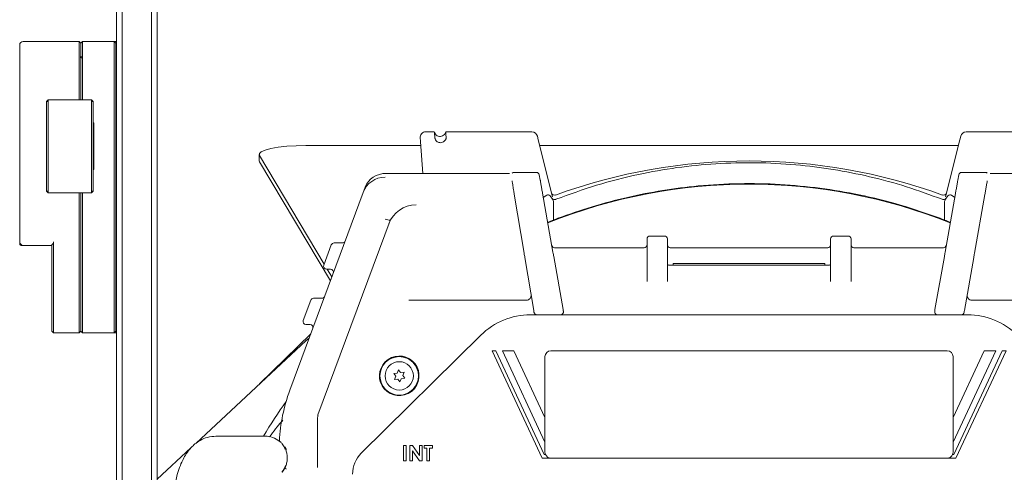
# Model space of a CAD drawing. Header units: millimetres. Extents: x 63 to 559, y 25 to 389.
# Tile 70 of 88: x 488 to 530, y 196 to 215. Entities that reach past the tile are written whole.
import ezdxf

# ---------------------------------------------------------------- set-up
doc = ezdxf.new("R2010")
doc.units = ezdxf.units.MM

msp = doc.modelspace()

# ---------------------------------------------------------------- linework, layer by layer
at = {"color": 7, "linetype": 'Continuous', "lineweight": 15}
for p, q in [((492.256, 191.202), (492.256, 222.685)), ((492.506, 222.685), (492.506, 191.202)), ((493.756, 184.452), (493.756, 222.685)), ((494.006, 222.685), (494.006, 187.044)), ((488.106, 213.577), (488.106, 214.177)), ((488.256, 214.327), (490.656, 214.327)), ((490.656, 213.577), (490.656, 214.327)), ((490.731, 214.252), (490.656, 214.327)), ((490.806, 214.327), (490.731, 214.252)), ((490.731, 214.252), (490.731, 213.577)), ((490.806, 214.327), (490.806, 213.577)), ((492.156, 214.327), (490.806, 214.327)), ((492.156, 213.577), (492.156, 214.327)), ((492.156, 214.327), (492.231, 214.252)), ((492.256, 214.327), (492.156, 214.327)), ((492.231, 214.252), (492.231, 213.577)), ((490.764, 213.664), (490.701, 213.66)), ((488.106, 205.727), (488.106, 213.577)), ((490.656, 211.827), (490.656, 213.577)), ((490.734, 213.591), (490.712, 213.637)), ((490.751, 213.637), (490.731, 213.597)), ((490.731, 213.577), (490.731, 211.827)), ((490.806, 213.577), (490.806, 211.827)), ((492.156, 202.577), (492.156, 213.577)), ((492.231, 213.577), (492.231, 202.577)), ((489.256, 211.752), (489.331, 211.827)), ((489.256, 207.902), (489.256, 211.752)), ((489.256, 211.752), (489.331, 211.752)), ((489.331, 211.827), (489.331, 211.752)), ((489.331, 211.827), (491.181, 211.827)), ((489.331, 211.752), (489.331, 207.902)), ((491.181, 211.827), (491.256, 211.752)), ((491.181, 211.752), (491.181, 211.827)), ((491.181, 211.752), (491.256, 211.752)), ((491.181, 207.902), (491.181, 211.752)), ((491.256, 211.752), (491.256, 207.902)), ((491.281, 210.827), (491.256, 210.827)), ((491.256, 210.809), (491.281, 210.809)), ((491.281, 208.827), (491.281, 210.827)), ((505.886, 210.452), (505.527, 210.452)), ((505.886, 210.452), (505.886, 210.452)), ((505.886, 210.452), (505.886, 210.452)), ((510.061, 210.452), (506.375, 210.452)), ((506.375, 210.452), (506.375, 210.452)), ((506.375, 210.452), (506.375, 210.452)), ((510.304, 210.263), (510.344, 210.104)), ((528.419, 210.104), (528.459, 210.263)), ((532.388, 210.452), (528.701, 210.452)), ((500.374, 209.861), (505.304, 209.861)), ((505.287, 210.064), (505.278, 210.182)), ((505.291, 210.018), (505.4, 208.665)), ((510.345, 210.099), (510.344, 210.104)), ((510.956, 207.664), (510.345, 210.099)), ((510.405, 209.861), (528.358, 209.861)), ((528.417, 210.099), (527.807, 207.664)), ((528.419, 210.104), (528.417, 210.099)), ((498.374, 209.477), (498.374, 209.207)), ((501.162, 204.775), (498.387, 209.433)), ((498.387, 209.163), (498.374, 209.207)), ((501.429, 204.057), (498.387, 209.163)), ((491.281, 208.827), (491.256, 208.827)), ((509.021, 208.665), (503.833, 208.665)), ((503.833, 208.665), (503.833, 208.665)), ((509.021, 208.665), (509.021, 208.665)), ((510.265, 208.708), (509.305, 208.708)), ((510.388, 208.604), (510.428, 208.379)), ((528.334, 208.378), (528.374, 208.604)), ((529.513, 208.708), (528.497, 208.708)), ((534.929, 208.665), (529.799, 208.665)), ((529.799, 208.665), (529.799, 208.665)), ((509.22, 208.336), (509.219, 208.344)), ((509.285, 207.948), (509.232, 208.264)), ((510.441, 208.306), (510.497, 207.99)), ((528.261, 207.963), (528.32, 208.295)), ((529.581, 208.252), (529.523, 207.92)), ((529.597, 208.342), (529.596, 208.334)), ((489.256, 207.902), (489.331, 207.902)), ((489.256, 207.902), (489.331, 207.827)), ((489.331, 207.902), (489.331, 207.827)), ((491.181, 207.827), (489.331, 207.827)), ((490.656, 202.577), (490.656, 207.827)), ((490.731, 207.827), (490.731, 202.577)), ((490.806, 207.827), (490.806, 202.577)), ((491.181, 207.902), (491.256, 207.902)), ((491.181, 207.827), (491.256, 207.902)), ((491.181, 207.827), (491.181, 207.902)), ((499.689, 199.361), (502.835, 207.851)), ((502.835, 207.851), (502.916, 208.069)), ((509.737, 205.237), (509.314, 207.771)), ((510.528, 207.813), (510.974, 205.28)), ((514.656, 207.743), (514.656, 207.717)), ((524.106, 207.717), (524.106, 207.743)), ((527.788, 205.28), (528.232, 207.796)), ((529.493, 207.753), (529.05, 205.236)), ((510.704, 207.725), (510.56, 207.628)), ((510.995, 207.464), (510.995, 206.664)), ((527.768, 207.464), (527.768, 206.664)), ((528.202, 207.628), (528.058, 207.725)), ((503.986, 206.641), (500.897, 198.304)), ((503.773, 206.705), (503.952, 206.655)), ((511.188, 206.738), (510.995, 206.664)), ((527.768, 206.664), (527.574, 206.738)), ((488.106, 205.652), (488.106, 205.727)), ((489.556, 205.727), (489.556, 202.577)), ((501.585, 205.681), (501.944, 205.681)), ((515.006, 205.819), (515.006, 205.852)), ((515.006, 205.227), (515.006, 205.819)), ((515.131, 205.977), (515.756, 205.977)), ((515.881, 205.852), (515.881, 205.819)), ((515.881, 205.819), (515.881, 205.227)), ((522.881, 205.819), (522.881, 205.852)), ((522.881, 205.227), (522.881, 205.819)), ((523.006, 205.977), (523.631, 205.977)), ((523.756, 205.852), (523.756, 205.819)), ((523.756, 205.819), (523.756, 205.227)), ((488.256, 205.577), (488.181, 205.577)), ((489.481, 205.577), (488.256, 205.577)), ((489.481, 202.577), (489.481, 205.598)), ((501.143, 204.725), (501.468, 205.6)), ((511.044, 205.477), (514.881, 205.477)), ((515.006, 205.011), (515.006, 205.227)), ((515.881, 205.227), (515.881, 205.011)), ((516.006, 205.477), (522.756, 205.477)), ((522.881, 205.011), (522.881, 205.227)), ((523.756, 205.227), (523.756, 205.011)), ((523.881, 205.477), (527.718, 205.477)), ((510.148, 202.78), (509.767, 205.06)), ((511.006, 205.103), (511.408, 202.822)), ((515.006, 204.029), (515.006, 205.011)), ((515.881, 205.011), (515.881, 204.029)), ((516.131, 204.727), (516.131, 204.802)), ((516.131, 204.802), (516.169, 204.802)), ((522.594, 204.802), (516.169, 204.802)), ((522.594, 204.802), (522.631, 204.802)), ((522.631, 204.802), (522.631, 204.727)), ((522.881, 204.029), (522.881, 205.011)), ((523.756, 205.011), (523.756, 204.029)), ((527.355, 202.822), (527.757, 205.103)), ((529.018, 205.059), (528.616, 202.779)), ((501.435, 204.556), (501.261, 204.556)), ((501.491, 204.223), (501.292, 204.556)), ((515.931, 204.727), (516.006, 204.727)), ((516.006, 204.727), (522.756, 204.727)), ((522.756, 204.727), (522.831, 204.727)), ((500.264, 202.35), (500.588, 203.225)), ((500.705, 203.306), (501.064, 203.306)), ((504.789, 203.227), (509.837, 203.227)), ((528.934, 203.227), (533.973, 203.227)), ((489.481, 201.902), (489.481, 202.577)), ((489.556, 202.577), (489.556, 201.827)), ((490.656, 201.827), (490.656, 202.577)), ((490.731, 202.577), (490.731, 201.902)), ((490.806, 202.577), (490.806, 201.827)), ((492.156, 201.827), (492.156, 202.577)), ((492.231, 202.577), (492.231, 201.902)), ((510.283, 202.602), (510.006, 202.602)), ((511.298, 202.602), (510.283, 202.602)), ((527.465, 202.602), (511.298, 202.602)), ((528.48, 202.602), (527.465, 202.602)), ((528.756, 202.602), (528.48, 202.602)), ((489.556, 201.827), (489.481, 201.902)), ((489.556, 201.827), (490.656, 201.827)), ((490.731, 201.902), (490.656, 201.827)), ((490.806, 201.827), (490.731, 201.902)), ((492.156, 201.827), (490.806, 201.827)), ((492.156, 201.827), (492.231, 201.902)), ((492.256, 201.827), (492.156, 201.827)), ((500.555, 202.181), (500.381, 202.181)), ((495.654, 197.078), (500.389, 201.496)), ((500.586, 201.781), (498.39, 199.631)), ((500.389, 201.496), (500.517, 201.595)), ((507.882, 201.721), (502.753, 196.654)), ((510.506, 196.452), (508.361, 201.052)), ((508.527, 201.052), (508.361, 201.052)), ((510.602, 196.602), (508.527, 201.052)), ((508.803, 201.052), (509.299, 201.052)), ((510.631, 197.131), (508.803, 201.052)), ((509.299, 201.052), (510.631, 198.196)), ((527.881, 201.052), (510.881, 201.052)), ((529.463, 201.052), (528.131, 198.196)), ((528.131, 197.131), (529.96, 201.052)), ((528.161, 196.602), (530.236, 201.052)), ((528.256, 196.452), (530.401, 201.052)), ((529.96, 201.052), (529.463, 201.052)), ((530.236, 201.052), (530.401, 201.052)), ((510.631, 200.802), (510.631, 198.196)), ((528.131, 198.196), (528.131, 200.802)), ((504.353, 200.236), (504.293, 200.098)), ((504.442, 200.115), (504.353, 200.236)), ((504.591, 200.131), (504.442, 200.115)), ((504.53, 199.994), (504.591, 200.131)), ((504.293, 200.098), (504.143, 200.082)), ((504.143, 200.082), (504.232, 199.961)), ((504.232, 199.961), (504.172, 199.824)), ((504.172, 199.824), (504.321, 199.84)), ((504.321, 199.84), (504.409, 199.719)), ((504.409, 199.719), (504.47, 199.856)), ((504.47, 199.856), (504.619, 199.873)), ((504.619, 199.873), (504.53, 199.994)), ((500.881, 198.113), (500.881, 196.727)), ((500.894, 198.288), (500.894, 198.288)), ((510.631, 198.196), (510.631, 197.131)), ((528.131, 198.196), (528.131, 197.131)), ((498.373, 197.39), (496.52, 197.39)), ((498.631, 197.39), (498.373, 197.39)), ((494.006, 195.54), (495.448, 196.886)), ((499.456, 196.937), (499.443, 196.914)), ((499.477, 196.838), (499.469, 196.91)), ((504.566, 196.327), (504.566, 196.989)), ((504.566, 196.989), (504.684, 196.989)), ((504.684, 196.989), (504.684, 196.327)), ((504.837, 196.989), (504.944, 196.989)), ((504.837, 196.327), (504.837, 196.989)), ((504.944, 196.989), (505.244, 196.554)), ((505.255, 196.327), (504.956, 196.761)), ((504.956, 196.761), (504.956, 196.327)), ((505.244, 196.554), (505.244, 196.989)), ((505.244, 196.989), (505.363, 196.989)), ((505.363, 196.989), (505.363, 196.327)), ((505.448, 196.87), (505.448, 196.989)), ((505.448, 196.989), (505.804, 196.989)), ((505.566, 196.87), (505.448, 196.87)), ((505.566, 196.327), (505.566, 196.87)), ((505.685, 196.87), (505.685, 196.327)), ((505.804, 196.87), (505.685, 196.87)), ((505.804, 196.989), (505.804, 196.87)), ((510.631, 197.131), (510.631, 196.702)), ((528.131, 196.702), (528.131, 197.131)), ((500.881, 196.727), (500.881, 196.378)), ((500.881, 196.378), (500.881, 196.048)), ((510.881, 196.452), (510.506, 196.452)), ((510.652, 196.602), (510.602, 196.602)), ((510.881, 196.452), (527.881, 196.452)), ((527.881, 196.452), (528.256, 196.452)), ((528.11, 196.602), (528.161, 196.602)), ((504.684, 196.327), (504.566, 196.327)), ((504.956, 196.327), (504.837, 196.327)), ((505.363, 196.327), (505.255, 196.327)), ((505.685, 196.327), (505.566, 196.327))]:
    msp.add_line(p, q, dxfattribs=at)
at = {"color": 7, "linetype": 'Continuous', "lineweight": 15, "flags": 128}
for points in [[(505.886, 210.452), (505.888, 210.426), (505.896, 210.323), (505.901, 210.257), (505.907, 210.192)], [(506.396, 210.192), (506.394, 210.218), (506.385, 210.321), (506.375, 210.452)], [(498.387, 209.433), (498.383, 209.514), (498.467, 209.593), (498.636, 209.667), (498.881, 209.732), (499.193, 209.787), (499.556, 209.827), (499.956, 209.852), (500.374, 209.861)], [(505.287, 210.064), (505.289, 210.049), (505.29, 210.034), (505.291, 210.018)], [(509.232, 208.264), (509.227, 208.293), (509.223, 208.315), (509.221, 208.33), (509.22, 208.336)], [(510.428, 208.379), (510.429, 208.372), (510.432, 208.357), (510.436, 208.335), (510.441, 208.306)], [(528.32, 208.295), (528.326, 208.329), (528.33, 208.354), (528.333, 208.37), (528.334, 208.378)], [(529.596, 208.334), (529.595, 208.327), (529.592, 208.31), (529.587, 208.285), (529.581, 208.252)], [(509.314, 207.771), (509.306, 207.82), (509.298, 207.866), (509.291, 207.91), (509.285, 207.948)], [(510.497, 207.99), (510.503, 207.952), (510.511, 207.909), (510.519, 207.862), (510.528, 207.813)], [(528.232, 207.796), (528.24, 207.842), (528.247, 207.886), (528.255, 207.927), (528.261, 207.963)], [(529.523, 207.92), (529.516, 207.883), (529.509, 207.842), (529.501, 207.798), (529.493, 207.753)], [(509.767, 205.06), (509.761, 205.098), (509.753, 205.142), (509.745, 205.188), (509.737, 205.237)], [(510.974, 205.28), (510.983, 205.231), (510.991, 205.184), (510.999, 205.141), (511.006, 205.103)], [(527.757, 205.103), (527.763, 205.141), (527.771, 205.184), (527.779, 205.231), (527.788, 205.28)], [(529.05, 205.236), (529.041, 205.187), (529.033, 205.14), (529.025, 205.097), (529.018, 205.059)], [(510.16, 202.707), (510.159, 202.712), (510.157, 202.726), (510.153, 202.749), (510.148, 202.78)], [(511.408, 202.822), (511.413, 202.791), (511.417, 202.768), (511.42, 202.754), (511.421, 202.749)], [(527.342, 202.749), (527.343, 202.754), (527.345, 202.768), (527.349, 202.791), (527.355, 202.822)], [(528.616, 202.779), (528.611, 202.748), (528.607, 202.725), (528.604, 202.711), (528.603, 202.706)], [(499.345, 195.844), (499.39, 195.901), (499.514, 196.137)]]:
    msp.add_lwpolyline(points, dxfattribs=at)
at = {"color": 7, "linetype": 'Continuous', "lineweight": 15}
for radius in [0.825, 0.608]:
    msp.add_circle((504.381, 199.977), radius, dxfattribs=at)
for centre, radius, start, end in [((488.256, 214.177), 0.15, 90, 180), ((505.527, 210.202), 0.25, 93.0021, 184.6043), ((510.061, 210.202), 0.25, 14.0884, 86.9979), ((528.701, 210.202), 0.25, 93.0021, 165.9116), ((519.381, 184.952), 24.25, 69.9814, 110.0186), ((509.306, 208.582), 0.125, 90.0225, 132.6229), ((510.265, 208.583), 0.125, 10.0323, 90.0621), ((528.497, 208.583), 0.125, 89.9379, 169.9677), ((529.513, 208.582), 0.125, 46.1283, 89.9758), ((519.381, 184.952), 23.25, 68.2133, 111.7867), ((511.037, 207.855), 0.125, 194.0884, 290.0186), ((527.725, 207.855), 0.125, 249.9814, 345.9116), ((519.381, 184.952), 23.275, 111.1204, 111.7739), ((519.381, 184.952), 23.275, 68.2261, 68.8796), ((488.256, 205.727), 0.15, 180, 270), ((489.406, 205.727), 0.15, 300, 0), ((501.585, 205.556), 0.125, 90, 159.6718), ((501.944, 205.806), 0.125, 270, 339.6718), ((515.131, 205.852), 0.125, 90, 180), ((515.756, 205.852), 0.125, 0, 90), ((523.006, 205.852), 0.125, 90, 180), ((523.631, 205.852), 0.125, 0, 90), ((511.044, 205.602), 0.125, 190, 270), ((514.881, 205.602), 0.125, 270, 0), ((516.006, 205.602), 0.125, 180, 270), ((522.756, 205.602), 0.125, 270, 0), ((523.881, 205.602), 0.125, 180, 270), ((527.718, 205.602), 0.125, 270, 350), ((515.931, 204.777), 0.05, 180, 270), ((522.831, 204.777), 0.05, 270, 0), ((501.261, 204.681), 0.125, 159.6718, 270), ((501.435, 204.431), 0.125, 339.6718, 90), ((500.705, 203.181), 0.125, 90, 159.6718), ((501.064, 203.431), 0.125, 270, 339.6718), ((509.837, 203.427), 0.2, 270, 9.4789), ((528.934, 203.427), 0.2, 170, 270), ((510.283, 202.727), 0.125, 189.4789, 270), ((511.298, 202.727), 0.125, 270, 10), ((527.465, 202.727), 0.125, 170, 270), ((528.48, 202.727), 0.125, 270, 350), ((500.381, 202.306), 0.125, 159.6718, 270), ((510.006, 199.602), 3, 90, 135.0839), ((528.756, 199.602), 3, 44.9161, 90), ((500.555, 202.056), 0.125, 339.6718, 90), ((510.881, 200.802), 0.25, 90, 180), ((527.881, 200.802), 0.25, 0, 90), ((504.381, 199.977), 0.85, 321.541, 307.763), ((506.589, 196.804), 7.358, 159.6718, 177.0662), ((519.381, 184.952), 24.25, 144.9443, 149.1437), ((502.131, 198.113), 1.25, 179.7596, 180), ((500.968, 198.278), 0.0747, 159.5879, 171.9504), ((500.968, 198.277), 0.075, 159.6718, 171.9464), ((498.631, 196.452), 0.938, 49.9692, 90), ((498.631, 196.452), 0.95, 15.1585, 39.7945), ((503.631, 195.764), 1.25, 134.652, 180), ((510.881, 196.702), 0.25, 180, 203.5782), ((510.881, 196.702), 0.25, 203.5782, 270), ((527.881, 196.702), 0.25, 270, 336.4218), ((527.881, 196.702), 0.25, 336.4218, 0), ((498.631, 196.452), 0.95, 319.7434, 339.3042)]:
    msp.add_arc(centre, radius, start, end, dxfattribs=at)
for centre, major_axis, ratio, start_param, end_param in [((503.865, 207.753), (0.989, -0.167), 0.906981, 1.754324, 2.970834), ((503.773, 207.505), (0.994, -0.113), 0.996808, 1.684531, 2.901041), ((510.843, 207.088), (-0.098, 0.653), 0.367654, 5.270294, 6.457028), ((527.92, 207.088), (0.098, 0.653), 0.367654, 6.109342, 7.296077), ((505.104, 206.061), (0.436, 1.176), 0.997052, 0.353385, 1.570796), ((505.113, 206.085), (-0.441, 1.25), 0.901302, 0.81697, 0.825436)]:
    msp.add_ellipse(centre, major_axis=major_axis, ratio=ratio, start_param=start_param, end_param=end_param, dxfattribs=at)
for points, knots in [([(505.514, 210.452), (505.516, 210.452), (505.519, 210.452), (505.524, 210.452), (505.527, 210.452), (505.527, 210.452)], [0, 0, 0, 0, 0.41046, 0.861641, 1, 1, 1, 1]), ([(506.375, 210.452), (506.36, 210.412), (506.335, 210.34), (506.246, 210.273), (506.151, 210.245), (506.051, 210.257), (505.969, 210.304), (505.91, 210.372), (505.894, 210.426), (505.886, 210.452)], [0, 0, 0, 0, 0.184525, 0.32738, 0.470197, 0.613017, 0.755871, 0.877929, 1, 1, 1, 1]), ([(510.061, 210.452), (510.062, 210.452), (510.065, 210.452), (510.069, 210.452), (510.073, 210.452), (510.074, 210.452)], [0, 0, 0, 0, 0.138274, 0.589655, 1, 1, 1, 1]), ([(528.688, 210.452), (528.69, 210.452), (528.693, 210.452), (528.698, 210.452), (528.701, 210.452), (528.701, 210.452)], [0, 0, 0, 0, 0.410345, 0.8617259, 1, 1, 1, 1]), ([(505.936, 210.11), (505.93, 210.121), (505.919, 210.143), (505.911, 210.171), (505.907, 210.188), (505.907, 210.191), (505.907, 210.192)], [0, 0, 0, 0, 0.269482, 0.539271, 0.804107, 1, 1, 1, 1]), ([(506.368, 210.11), (506.352, 210.086), (506.32, 210.04), (506.245, 209.995), (506.162, 209.977), (506.082, 209.987), (506.011, 210.021), (505.963, 210.066), (505.942, 210.099), (505.936, 210.11)], [0, 0, 0, 0, 0.164389, 0.329205, 0.483561, 0.628877, 0.773262, 0.92421, 1, 1, 1, 1]), ([(506.396, 210.192), (506.396, 210.19), (506.395, 210.186), (506.39, 210.164), (506.382, 210.136), (506.372, 210.117), (506.368, 210.11)], [0, 0, 0, 0, 0.272885, 0.545929, 0.814716, 1, 1, 1, 1]), ([(511.103, 207.553), (511.678, 207.764), (512.832, 208.187), (514.573, 208.628), (516.284, 208.931), (517.966, 209.1), (519.674, 209.143), (521.358, 209.057), (522.989, 208.852), (524.571, 208.538), (526.138, 208.116), (527.152, 207.741), (527.66, 207.553)], [0, 0, 0, 0, 0.109398, 0.219681, 0.317885, 0.416087, 0.51715, 0.618214, 0.712445, 0.806677, 0.903337, 1, 1, 1, 1]), ([(509.114, 208.667), (509.107, 208.667), (509.091, 208.666), (509.057, 208.665), (509.033, 208.665), (509.021, 208.665)], [0, 0, 0, 0, 0.336633, 0.68944, 1, 1, 1, 1]), ([(529.799, 208.665), (529.789, 208.665), (529.769, 208.665), (529.74, 208.666), (529.725, 208.666), (529.718, 208.667)], [0, 0, 0, 0, 0.314295, 0.668285, 1, 1, 1, 1]), ([(527.574, 206.738), (527.01, 206.936), (525.877, 207.333), (524.15, 207.755), (522.428, 208.048), (520.707, 208.211), (518.96, 208.246), (517.273, 208.151), (515.673, 207.947), (514.155, 207.65), (512.652, 207.256), (511.676, 206.911), (511.188, 206.738)], [0, 0, 0, 0, 0.108131, 0.217064, 0.318707, 0.420348, 0.524951, 0.629555, 0.721129, 0.812704, 0.906351, 1, 1, 1, 1]), ([(510.995, 207.464), (510.989, 207.478), (510.971, 207.524), (510.948, 207.568), (510.931, 207.6)], [0, 0, 0, 0, 0.28643, 1, 1, 1, 1]), ([(510.931, 207.6), (510.939, 207.59), (510.953, 207.57), (510.99, 207.549), (511.035, 207.54), (511.075, 207.544), (511.097, 207.551), (511.103, 207.553)], [0, 0, 0, 0, 0.189235, 0.377306, 0.639779, 0.904964, 1, 1, 1, 1]), ([(527.66, 207.553), (527.68, 207.548), (527.718, 207.538), (527.771, 207.549), (527.81, 207.57), (527.824, 207.59), (527.831, 207.6)], [0, 0, 0, 0, 0.3265419, 0.6168314, 0.8236373, 1, 1, 1, 1]), ([(527.831, 207.6), (527.815, 207.568), (527.792, 207.524), (527.773, 207.478), (527.768, 207.464)], [0, 0, 0, 0, 0.71357, 1, 1, 1, 1]), ([(503.952, 206.655), (503.963, 206.653), (503.983, 206.648), (503.988, 206.65), (503.99, 206.651)], [0, 0, 0, 0, 0.500002, 1, 1, 1, 1]), ([(488.181, 205.577), (488.171, 205.579), (488.148, 205.582), (488.121, 205.603), (488.108, 205.628), (488.106, 205.646), (488.106, 205.652), (488.106, 205.652)], [0, 0, 0, 0, 0.2324497, 0.4960734, 0.8285015, 0.9923819, 1, 1, 1, 1]), ([(504.902, 199.306), (504.931, 199.329), (504.983, 199.373), (505.027, 199.425), (505.047, 199.449)], [0, 0, 0, 0, 0.549489, 1, 1, 1, 1]), ([(498.824, 197.363), (498.995, 197.595), (499.187, 197.856), (499.365, 198.05), (499.385, 198.071)], [0, 0, 0, 0, 0.89093, 1, 1, 1, 1]), ([(500.894, 198.288), (500.891, 198.267), (500.885, 198.221), (500.882, 198.164), (500.881, 198.129), (500.881, 198.118)], [0, 0, 0, 0, 0.373054, 0.812017, 1, 1, 1, 1]), ([(496.52, 197.39), (496.399, 197.378), (496.163, 197.355), (495.87, 197.236), (495.627, 197.069), (495.42, 196.867), (495.211, 196.597), (495.017, 196.217), (494.868, 195.783), (494.775, 195.379), (494.714, 194.99), (494.701, 194.7), (494.696, 194.546), (494.694, 194.484), (494.694, 194.463), (494.694, 194.456), (494.694, 194.453), (494.694, 194.452)], [0, 0, 0, 0, 0.108171, 0.209738, 0.282469, 0.342047, 0.445662, 0.597945, 0.689121, 0.789732, 0.890857, 0.955968, 0.984994, 0.994823, 0.998047, 0.999183, 1, 1, 1, 1]), ([(499.361, 197.061), (499.347, 197.076), (499.322, 197.105), (499.287, 197.141), (499.26, 197.165), (499.244, 197.179), (499.242, 197.18), (499.241, 197.181)], [0, 0, 0, 0, 0.2733977, 0.4951837, 0.6745638, 0.8551009, 1, 1, 1, 1]), ([(499.55, 196.822), (499.539, 196.841), (499.517, 196.879), (499.495, 196.918), (499.484, 196.937)], [0, 0, 0, 0, 0.499676, 1, 1, 1, 1]), ([(499.52, 196.117), (499.524, 196.127), (499.543, 196.18), (499.578, 196.312), (499.588, 196.516), (499.559, 196.649), (499.548, 196.701)], [0, 0, 0, 0, 0.0809212, 0.43268, 0.7809829, 1, 1, 1, 1]), ([(499.478, 196.081), (499.489, 196.062), (499.508, 196.028), (499.528, 195.994), (499.537, 195.979)], [0, 0, 0, 0, 0.561403, 1, 1, 1, 1])]:
    msp.add_open_spline(points, degree=3, knots=knots, dxfattribs=at)

doc.saveas('drawing.dxf')
